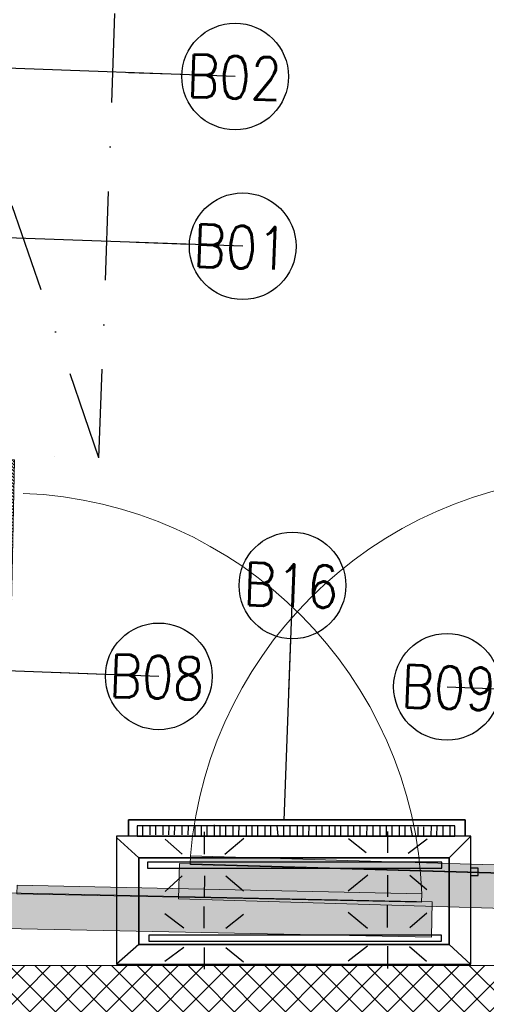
# Model space of a CAD drawing. Header units: millimetres. Extents: x 297264 to 416219, y -77299 to -23696.
# Tile 8 of 187: x 299668 to 300324, y -30999 to -29615. Entities that reach past the tile are written whole.
import ezdxf

# ---------------------------------------------------------------- set-up
doc = ezdxf.new("R2010")
doc.units = ezdxf.units.MM
doc.header["$LTSCALE"] = 2.5
doc.linetypes.add('DASHDOTX2', pattern=[2, 1, -0.5, 0, -0.5])
for name, color, linetype, lineweight in [('A-WALL', 7, 'Continuous', 30), ('CKD Equipments', 252, 'Continuous', 0), ('ELEVATION 1', 143, 'Continuous', 18), ('ELEVATION 4', 157, 'Continuous', 9), ('HATCH LIGHT', 250, 'Continuous', 0), ('ROOM TEXT', 7, 'Continuous', 5)]:
    doc.layers.add(name, color=color, linetype=linetype, lineweight=lineweight)
doc.layers.add('CKD-Hood', color=1, linetype='Continuous')
doc.layers.add('FAINTEQUIP', color=253, linetype='Continuous')
doc.styles.add('MTEXT', font='romans.shx', dxfattribs={"width": 0.85})
doc.styles.get("Standard").update_dxf_attribs({"font": 'GOTHIC.TTF'})
doc.dimstyles.new('AJKD_30', dxfattribs={"dimscale": 30, "dimtxt": 2, "dimasz": 1, "dimexe": 0.8, "dimexo": 0.8, "dimgap": 0.5, "dimtad": 1, "dimdec": 0, "dimzin": 0, "dimdsep": 46, "dimtxsty": 'Standard', "dimblk": 'ARCHTICK', "dimcen": 0.125, "dimclrd": 251, "dimclre": 251, "dimclrt": 42, "dimadec": 0, "dimazin": 0, "dimtfac": 1, "dimtdec": 0, "dimtix": 1, "dimtmove": 0, "dimatfit": 3, "dimfxl": 1, "dimtolj": 1, "dimtzin": 0, "dimarcsym": 1})

# ---------------------------------------------------------------- blocks, each defined once
blk = doc.blocks.new('G$C90A9299F')
at = {"layer": 'CKD Equipments'}
h = blk.add_hatch(dxfattribs=at)
h.set_pattern_fill('ANSI36', color=55, angle=360)
h.set_pattern_definition([(135, (-2880078.5, -3501379.5), (-6.1739260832, 1.6837980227), [7.9375, -1.5875, 0, -1.5875])])
h.paths.add_polyline_path([(598, 896), (610, 896), (610, 1465), (598, 1465)])
at = {"layer": 'CKD Equipments', "ltscale": 0.25}
h = blk.add_hatch(dxfattribs=at)
h.set_pattern_fill('ANSI31', color=4)
h.set_pattern_definition([(45, (-606493, 32858.5), (-2.24506403, 2.24506403), [])])
h.paths.add_polyline_path([(0, 880), (700, 880), (700, 0), (0, 0)])
h.paths.add_polyline_path([(30, 850), (670, 850), (670, 30), (30, 30)], flags=16)
at = {"layer": 'FAINTEQUIP'}
h = blk.add_hatch(dxfattribs=at)
h.set_pattern_fill('INSUL', color=4, angle=90)
h.set_pattern_definition([(360, (-12508187.531, 260434.304), (2e-14, 9.525), []), (360, (-12508187.531, 260437.479), (2e-14, 9.525), [3.175, -3.175]), (360, (-12508187.531, 260440.654), (2e-14, 9.525), [3.175, -3.175])])
h.paths.add_polyline_path([(609, 880), (609, 1480), (659, 1480), (659, 880)])
at = {"layer": 'CKD Equipments', "elevation": 0.1}
blk.add_lwpolyline([(609, 880), (609, 1480), (659, 1480), (659, 880), (609, 880)], dxfattribs=at)
blk.add_lwpolyline([(598, 896), (610, 896), (610, 1465), (598, 1465)], close=True, dxfattribs=at)
at = {"layer": 'CKD Equipments', "ltscale": 0.25}
blk.add_lwpolyline([(0, 880), (700, 880), (700, 0), (0, 0), (0, 880)], dxfattribs=at)
blk.add_lwpolyline([(30, 850), (670, 850), (670, 30), (30, 30)], close=True, dxfattribs=at)
at = {"layer": 'CKD Equipments'}
blk.add_arc((631, 881.8, 0.1), 584.2, 93.243, 178.8996, dxfattribs=at)
blk = doc.blocks.new('G$CD5B1A49A')
at = {"color": 3}
for points in [[(490, 186.8), (490, 210), (17, 210), (17, 186.8)], [(17, 186.8), (17, 210), (490, 210), (490, 186.8)], [(37, 186.6), (37.1, 201), (37.1, 201)], [(47.4, 188.9), (47.5, 200.9), (47.5, 200.9)], [(55.4, 188.9), (55.5, 200.9), (55.5, 200.9)], [(65.8, 188.8), (65.9, 200.8), (65.9, 200.8)], [(73.8, 188.7), (73.9, 200.7), (73.9, 200.7)], [(81.8, 188.6), (81.9, 200.6), (81.9, 200.6)], [(92.2, 188.6), (92.3, 200.6), (92.3, 200.6)], [(101, 188.5), (101.1, 200.5), (101.1, 200.5)], [(110.6, 188.4), (110.7, 200.4), (110.7, 200.4)], [(119.4, 188.3), (119.5, 200.3), (119.5, 200.3)], [(127.4, 188.3), (127.5, 200.3), (127.5, 200.3)], [(137.8, 188.2), (137.9, 202.6), (137.9, 202.6)], [(145.8, 188.1), (145.9, 202.5), (145.9, 202.5)], [(153.8, 188), (153.9, 202.4), (153.9, 202.4)], [(164.2, 188), (164.3, 202.4), (164.3, 202.4)], [(172.2, 187.9), (172.3, 202.3), (172.3, 202.3)], [(182.6, 187.8), (182.7, 202.2), (182.7, 202.2)], [(190.6, 187.7), (190.7, 202.1), (190.7, 202.1)], [(198.6, 187.7), (198.7, 202.1), (198.7, 202.1)], [(209, 187.6), (209.1, 202), (209.1, 202)], [(217, 187.5), (217.1, 201.9), (217.1, 201.9)], [(227.4, 187.4), (225.9, 201.8), (225.9, 201.8)], [(235.4, 187.3), (235.5, 201.7), (235.5, 201.7)], [(244.2, 187.3), (244.3, 201.7), (244.3, 201.7)], [(254.6, 187.2), (254.7, 201.6), (254.7, 201.6)], [(262.6, 187.1), (262.7, 201.5), (262.7, 201.5)], [(270.6, 187.1), (270.7, 201.5), (270.7, 201.5)], [(281, 187), (281.1, 201.4), (281.1, 201.4)], [(289, 186.9), (289.1, 201.3), (289.1, 201.3)], [(299.4, 186.8), (299.5, 201.2), (299.5, 201.2)], [(307.4, 186.7), (307.5, 201.1), (307.5, 201.1)], [(315.4, 186.7), (315.5, 201.1), (315.5, 201.1)], [(325.8, 186.6), (325.9, 201), (325.9, 201)], [(333.8, 186.5), (333.9, 200.9), (333.9, 200.9)], [(342.6, 186.4), (342.7, 200.8), (342.7, 200.8)], [(352.2, 188), (352.3, 200.8), (352.3, 200.8)], [(361, 187.9), (361.1, 200.7), (361.1, 200.7)], [(370.6, 187.8), (370.7, 200.6), (370.7, 200.6)], [(379.4, 187.7), (379.5, 200.5), (379.5, 200.5)], [(387.4, 187.7), (387.5, 200.5), (387.5, 200.5)], [(397.8, 187.6), (397.9, 200.4), (397.9, 200.4)], [(405.8, 187.5), (405.9, 200.3), (405.9, 200.3)], [(416.2, 187.4), (413.9, 200.2), (413.9, 200.2)], [(424.2, 187.4), (424.3, 200.2), (424.3, 200.2)], [(432.2, 187.3), (432.3, 200.1), (432.3, 200.1)], [(442.6, 187.2), (442.7, 201.6), (442.7, 201.6)], [(450.6, 187.1), (450.7, 201.5), (450.7, 201.5)], [(459.4, 187.1), (459.5, 201.5), (459.5, 201.5)], [(469, 187), (469.1, 201.4), (469.1, 201.4)], [(31.3, 156.5), (0.6, 184.4), (0.6, 184.4)], [(92.5, 161.7), (68.6, 182.6), (68.6, 182.6)], [(123.7, 161.6), (123.8, 192.8), (123.8, 192.8)], [(152.5, 161.5), (179, 183.8), (179, 183.8)], [(350.9, 163.3), (326.2, 183.3), (326.2, 183.3)], [(381.3, 163.2), (381.4, 193.6), (381.4, 193.6)], [(410.1, 163.1), (436.6, 183), (436.6, 183)], [(467.7, 156.5), (498.2, 186.8), (498.2, 186.8)], [(498, 131.6), (508.4, 131.6), (508.4, 142), (498, 142)], [(92.4, 131.3), (68.3, 109), (68.3, 109)], [(123.6, 131.2), (123.5, 100), (123.5, 100)], [(154, 131.1), (178.7, 110.2), (178.7, 110.2)], [(353.2, 132.1), (325.9, 109.7), (325.9, 109.7)], [(381.2, 132), (381.1, 101.6), (381.1, 101.6)], [(412.4, 131.9), (436.3, 111.8), (436.3, 111.8)], [(123.4, 57.6), (123.5, 88), (123.5, 88)], [(381, 58.4), (381.1, 89.6), (381.1, 89.6)], [(94.6, 57.7), (68.2, 77.8), (68.2, 77.8)], [(153.8, 57.5), (178.6, 77.4), (178.6, 77.4)], [(353, 56.9), (325.8, 79.3), (325.8, 79.3)], [(412.2, 58.3), (436.2, 79), (436.2, 79)], [(31.3, 34.7), (0, 6.8), (0, 6.8)], [(94.5, 30.5), (68, 10.6), (68, 10.6)], [(123.3, 30.4), (123.2, 0), (123.2, 0)], [(153.7, 30.3), (178.4, 10.2), (178.4, 10.2)], [(352.9, 32.1), (325.6, 11.3), (325.6, 11.3)], [(380.9, 32), (380.8, 0.8), (380.8, 0.8)], [(412.1, 31.9), (436, 11), (436, 11)], [(467.7, 34.7), (497.6, 6.8), (497.6, 6.8)]]:
    blk.add_lwpolyline(points, dxfattribs=at)
for points in [[(475.5, 201.3), (29, 201.3), (29, 186.8), (475.5, 186.7)], [(498.2, 186.8), (0, 186.8), (0, 6.8), (498.2, 6.8)], [(467.7, 156.5), (467.7, 34.7), (31.3, 34.7), (31.3, 156.5)], [(31.3, 34.7), (467.7, 34.7), (467.7, 156.5), (31.3, 156.5)], [(457.3, 150.1), (43.7, 150.1), (43.6, 141.9), (457.3, 141.9)], [(43.6, 141.9), (457.3, 141.9), (457.3, 150.1), (43.6, 150.1)], [(456.9, 47.7), (45.7, 47.7), (45.7, 39.4), (456.9, 39.4)], [(45.7, 39.4), (456.9, 39.4), (456.9, 47.7), (45.7, 47.7)]]:
    blk.add_lwpolyline(points, close=True, dxfattribs=at)
blk = doc.blocks.new('_ArchTick')
at = {"color": 0, "linetype": 'ByBlock', "const_width": 0.15}
blk.add_lwpolyline([(-0.5, -0.5), (0.5, 0.5)], dxfattribs=at)

msp = doc.modelspace()

# ---------------------------------------------------------------- hatches: boundary and pattern name
at = {"layer": 'HATCH LIGHT', "true_color": 0x636466}
h = msp.add_hatch(dxfattribs=at)
h.set_pattern_fill('ANSI32', color=251, scale=6)
h.set_pattern_definition([(45, (233893.35, -46725.026), (-40.411153, 40.411153), []), (45, (233920.29, -46725.026), (-40.411153, 40.411153), [])])
h.paths.add_polyline_path([(311036.2, -32590), (310842.2, -32638.8), (311023.8, -33359.7), (298471.1, -33359.6, -0.000263), (298456.6, -33559.6), (311280.4, -33559.7)])
h.paths.add_polyline_path([(298885.1, -25157.1), (298685, -25157.1, -0.011972), (298203.8, -34256), (298404.4, -34256, 0.01196)])
h.paths.add_polyline_path([(298868.7, -25697.6), (308547.7, -26046.6, 0.003501), (309041.7, -26800.6), (309209.3, -26691.5), (308659.2, -25850.5), (298874.9, -25497.7, -0.000262)])
h = msp.add_hatch(dxfattribs=at)
h.set_pattern_fill('ANSI37', color=251, scale=8)
h.set_pattern_definition([(45, (233893.352, -46725.026), (-17.960512, 17.960512), []), (135, (233893.352, -46725.026), (-17.960512, -17.960512), [])])
edge = h.paths.add_edge_path()
edge.add_line((301662.3, -25798.3), (298868.7, -25697.6))
edge.add_arc((108471.4, -19659.4), 190493.1, 356.573537, 358.183559, ccw=False)
edge.add_line((298623.9, -31044.7), (301473.1, -31044.7))
edge.add_line((301473.1, -31044.7), (301599.6, -27535.7))
edge.add_line((301599.6, -27535.7), (301499.7, -27532.1))
edge.add_line((301499.7, -27532.1), (301470.4, -28343.5))
edge.add_line((301470.4, -28343.5), (301470.4, -28343.5))
edge.add_line((301470.4, -28343.5), (301405.6, -30142.4))
edge.add_line((301405.6, -30142.4), (301376.6, -30944.7))
edge.add_line((301376.6, -30944.7), (298744.9, -30944.7))
edge.add_line((298744.9, -30944.7), (298871, -27449.3))
edge.add_line((298871, -27449.3), (299870.3, -27485.3))
edge.add_line((299870.3, -27485.3), (299911.7, -27486.8))
edge.add_line((299911.7, -27486.8), (299915.3, -27386.9))
edge.add_line((299915.3, -27386.9), (298874.6, -27349.3))
edge.add_line((298874.6, -27349.3), (298930.5, -25799.9))
edge.add_line((298930.5, -25799.9), (300429.5, -25853.9))
edge.add_line((300429.5, -25853.9), (300418.7, -26153.7))
edge.add_line((300418.7, -26153.7), (300395.3, -26801.7))
edge.add_line((300395.3, -26801.7), (300392.6, -26874.9))
edge.add_line((300392.6, -26874.9), (300492.6, -26878.5))
edge.add_line((300492.6, -26878.5), (300529.4, -25857.5))
edge.add_line((300529.4, -25857.5), (301558.7, -25894.7))
edge.add_line((301558.7, -25894.7), (301532.1, -26632.7))
edge.add_line((301532.1, -26632.7), (301632, -26636.3))
edge.add_line((301632, -26636.3), (301662.3, -25798.3))

# ---------------------------------------------------------------- linework, layer by layer
at = {"layer": 'CKD Equipments'}
msp.add_lwpolyline([(298744.9, -30944.7), (301376.6, -30944.7), (301500.4, -27512.6), (304389.6, -27597.8), (303849.4, -28219), (304695.2, -29146.4), (306875.1, -29317.7), (308002.6, -28451), (308367.1, -26140.1), (298864.4, -25832), (298744.9, -30944.7)], dxfattribs=at)
at = {"layer": 'CKD-Hood', "linetype": 'DASHDOTX2', "ltscale": 50, "elevation": 890}
msp.add_lwpolyline([(298874.2, -27596.7), (298780.5, -30195), (299779.8, -30231), (299873.5, -27632.7)], close=True, dxfattribs=at)
msp.add_lwpolyline([(299779.8, -30231), (298874.2, -27596.7)], dxfattribs=at)
at = {"layer": 'ELEVATION 1'}
msp.add_line((301376.6, -30944.7), (298744.9, -30944.7), dxfattribs=at)

# ---------------------------------------------------------------- block references
at = {"layer": 'A-WALL', "xscale": -1, "rotation": 88.31839783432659}
msp.add_blockref('G$C90A9299F', (301390.3, -30235.7), dxfattribs=at)
at = {"layer": 'A-WALL', "rotation": 268.7981669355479}
msp.add_blockref('G$C90A9299F', (298781.5, -30215.1, -270), dxfattribs=at)
at = {"layer": 'A-WALL'}
msp.add_blockref('G$CD5B1A49A', (299804.4, -30949.6), dxfattribs=at)

# ---------------------------------------------------------------- texts
at = {"layer": 'ROOM TEXT', "char_height": 60, "rotation": 357.9352, "style": 'MTEXT'}
for s, insert, attachment_point in [('\\A1;\\pxqc;B02', (299883.6, -29722.6, 0.2), 7), ('\\A1;\\pxqc;B01', (299892.8, -29961.3, 0.2), 7), ('\\A1;\\pxqc;B16', (300134.1, -30443.3, -269.7), 9), ('\\A1;\\pxqc;B08', (299774.8, -30566.1, 0.2), 7), ('\\A1;\\pxqc;B09', (300356, -30587, 0.2), 9)]:
    msp.add_mtext_dynamic_manual_height_columns(s, width=170.917, gutter_width=1.8, heights=[0], dxfattribs=dict(at, insert=insert, attachment_point=attachment_point))

# ---------------------------------------------------------------- leaders
at = {"layer": 'ELEVATION 4'}
for points in [[(299971.2, -29694.6), (299557.8, -29679.7)], [(299981.9, -29933.3), (299238.4, -29906.6)], [(300051.8, -30410.3, -269.9), (300039.9, -30740.6, -269.9)], [(299863.9, -30538.1), (299120.4, -30511.4)], [(300269.1, -30552.7), (300848.7, -30573.7)]]:
    msp.add_leader(points, dimstyle='AJKD_30', override={"dimasz": 5, "dimgap": 0.5, "dimtad": 0, "dimldrblk": 'DotBlank', "dimfxl": 0.18, "dimfxlon": 1, "dimarcsym": 2}, dxfattribs=at)

doc.saveas('drawing.dxf')
